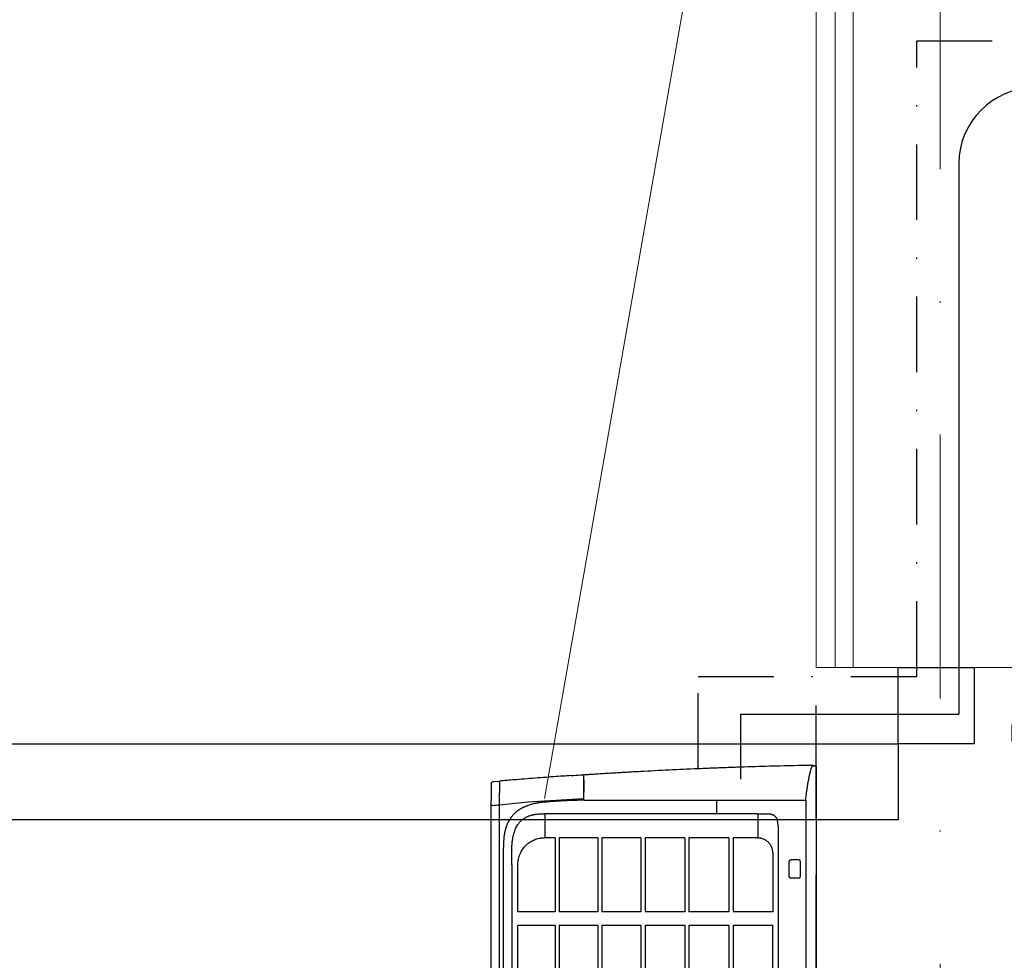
# Model space of a CAD drawing. Header units: inches. Extents: x 67073 to 287261, y -76160 to 48412.
# Tile 64 of 117: x 83732 to 83797, y -41527 to -41465. Entities that reach past the tile are written whole.
import ezdxf

# ---------------------------------------------------------------- set-up
doc = ezdxf.new("R2010")
doc.units = ezdxf.units.IN
doc.header["$MEASUREMENT"] = 0
doc.linetypes.add('DASHDOT', pattern=[1, 0.5, -0.25, 0, -0.25])
doc.linetypes.add('HIDDEN', pattern=[0.375, 0.25, -0.125])
for name, color, linetype in [('## 04 grzejniki opis', 102, 'Continuous'), ('DVM_INDOOR', 7, 'Continuous'), ('p--drzwi', 251, 'Continuous'), ('p--podciąg', 61, 'Continuous')]:
    doc.layers.add(name, color=color, linetype=linetype)
for name, color, linetype, lineweight in [('## 06 klimatyzator', 30, 'Continuous', 15), ('## 08 CENTRALA REKUP', 204, 'Continuous', 25), ('DVM_PIPE', 102, 'Continuous', 30), ('p--osie konstr', 1, 'DASHDOT', 15), ('p--płyta GK', 2, 'Continuous', 0), ('p--ściana szkielet', 3, 'Continuous', 0)]:
    doc.layers.add(name, color=color, linetype=linetype, lineweight=lineweight)
doc.styles.get("Standard").update_dxf_attribs({"font": 'ARIAL.TTF', "width": 0.75})

# ---------------------------------------------------------------- blocks, each defined once
blk = doc.blocks.new('drzwi-90-100')
for p, q in [((5.05, 87.375), (5.05, 2.525)), ((10.1, 2.525), (10.1, 87.375)), ((5.05, 2.525), (0, 2.525)), ((0, 2.525), (0, -2.525)), ((5.05, -2.525), (5.05, 2.525)), ((5.05, 2.525), (10.1, 2.525)), ((0, -2.525), (5.05, -2.525))]:
    blk.add_line(p, q)
blk.add_arc((10.8, 3.225), 84.153, 359.52334, 90.47666)
blk = doc.blocks.new('RAC_ID_WM_AIRISE_WF_820X299X215_WF_T_BL')
at = {"layer": 'DVM_INDOOR', "color": 0}
for p, q in [((-408.99, 0), (-410, -2.54)), ((-408.99, 0), (408.99, 0)), ((-386.67, -65.98), (-386.73, -6.99)), ((-386.68, -6.99), (386.68, -6.99)), ((-347.13, -11.7), (-347.13, -16.93)), ((-346.13, -10.7), (-335.9, -10.7)), ((-334.9, -11.7), (-334.9, -16.93)), ((-335.9, -17.93), (-346.13, -17.93)), ((-367.29, -25.3), (367.29, -25.3)), ((-351.73, -28.83), (-312.72, -28.83)), ((-312.72, -28.83), (-312.72, -55.21)), ((-186.81, -28.92), (-303.8, -28.86)), ((-303.8, -55.21), (-303.8, -28.86)), ((-377.73, -38.77), (-361.74, -38.75)), ((-377.73, -38.77), (-377.72, -179.9)), ((-361.74, -38.75), (-361.74, -55.21)), ((-361.74, -55.21), (-312.72, -55.21)), ((-361.74, -57.98), (-361.74, -84.46)), ((-361.74, -57.98), (-312.72, -57.98)), ((-312.72, -57.98), (-312.72, -84.46)), ((-303.8, -55.21), (-186.81, -55.21)), ((-303.8, -84.46), (-303.8, -57.98)), ((-303.8, -57.98), (-186.81, -57.98)), ((-377.73, -65.98), (-386.67, -65.98)), ((-386.66, -153.88), (-386.67, -65.98)), ((-361.74, -84.46), (-312.72, -84.46)), ((-303.8, -84.46), (-186.81, -84.46)), ((-361.74, -87.23), (-361.74, -113.49)), ((-361.74, -87.23), (-312.72, -87.23)), ((-312.72, -87.23), (-312.72, -113.49)), ((-303.8, -113.49), (-303.8, -87.23)), ((-303.8, -87.23), (-186.81, -87.23)), ((-361.74, -113.49), (-312.72, -113.49)), ((-361.74, -116.25), (-361.74, -142.18)), ((-361.74, -116.25), (-312.72, -116.25)), ((-312.72, -116.25), (-312.72, -142.18)), ((-303.8, -113.49), (-186.8, -113.49)), ((-303.8, -142.18), (-303.8, -116.25)), ((-303.8, -116.25), (-186.8, -116.25)), ((-361.74, -142.18), (-312.72, -142.18)), ((-303.8, -142.18), (-186.8, -142.18)), ((-404.1, -145.98), (-404.11, -145.98)), ((-361.74, -144.94), (-361.74, -170.4)), ((-361.74, -144.94), (-312.72, -144.94)), ((-312.72, -144.94), (-312.72, -170.4)), ((-303.8, -170.4), (-303.8, -144.94)), ((-303.8, -144.94), (-186.8, -144.94)), ((-403.54, -154.7), (-403.54, -154.73)), ((-403.24, -154.41), (-386.66, -154.4)), ((-400.82, -154.13), (-400.83, -154.13)), ((-385.51, -191.33), (-387.7, -154.4)), ((-386.66, -154.1), (-386.66, -154.1)), ((-361.74, -170.4), (-312.72, -170.4)), ((-361.74, -173.15), (-361.74, -180.37)), ((-361.74, -173.15), (-312.72, -173.15)), ((-312.72, -173.15), (-312.72, -197.8)), ((-303.8, -170.4), (-186.8, -170.4)), ((-303.8, -197.8), (-303.8, -173.15)), ((-303.8, -173.15), (-186.8, -173.15)), ((-377.73, -179.9), (-361.74, -179.9)), ((-383.63, -210.08), (-385.51, -191.33)), ((-312.72, -197.8), (-344.13, -197.83)), ((-186.8, -197.7), (-303.8, -197.8)), ((-398.99, -214.11), (-399.36, -209.83)), ((-383.63, -210.08), (-399.36, -209.83)), ((-344.36, -210.08), (-383.63, -210.08)), ((-383.2, -214.36), (-383.2, -215.48)), ((-46.19, -210.08), (-344.36, -210.08)), ((-397.5, -215.48), (-386.56, -215.48)), ((383.19, -215.48), (-383.2, -215.48))]:
    blk.add_line(p, q, dxfattribs=at)
for centre, start, end in [((-346.13, -11.7), 90, 179.99991), ((-335.9, -11.7), 0.00009, 90), ((-346.13, -16.93), 180.00393, 270), ((-335.9, -16.93), 270, 359.99607)]:
    blk.add_arc(centre, 1, start, end, dxfattribs=at)
blk.add_ellipse((-403.3, -153.82), major_axis=(0.278, 0.113), ratio=1, start_param=2.821263, end_param=4.255417, dxfattribs=at)
for points, knots in [([(-403.6, -153.84), (-403.63, -153.45), (-403.65, -153.07), (-403.7, -152.29), (-403.78, -151.13), (-403.96, -148.43), (-404.11, -146.1), (-404.4, -141.44), (-404.69, -136.78), (-404.97, -132.1), (-405.11, -129.75), (-405.16, -128.97), (-405.25, -127.41), (-405.29, -126.63), (-405.52, -122.72), (-405.69, -119.58), (-406.21, -110.18), (-406.53, -103.89), (-407.14, -91.29), (-407.43, -84.97), (-407.77, -77.07), (-407.83, -75.49), (-407.96, -72.32), (-408.02, -70.74), (-408.21, -65.99), (-408.33, -62.83), (-408.5, -58.07), (-408.56, -56.49), (-408.67, -53.32), (-408.72, -51.73), (-408.88, -46.98), (-408.98, -43.81), (-409.18, -37.46), (-409.27, -34.29), (-409.44, -27.94), (-409.52, -24.77), (-409.75, -15.24), (-409.89, -8.89), (-410, -2.54)], [0, 0, 0, 0, 0.007812, 0.007812, 0.015625, 0.03125, 0.0625, 0.0625, 0.125, 0.15625, 0.15625, 0.171875, 0.171875, 0.1875, 0.1875, 0.25, 0.25, 0.375, 0.375, 0.5, 0.5, 0.53125, 0.53125, 0.5625, 0.5625, 0.625, 0.625, 0.65625, 0.65625, 0.6875, 0.6875, 0.75, 0.75, 0.8125, 0.8125, 0.875, 0.875, 1, 1, 1, 1]), ([(-409.16, -2.57), (-409.2, -2.51), (-409.24, -2.44), (-409.31, -2.31), (-409.34, -2.25), (-409.42, -2.05), (-409.46, -1.92), (-409.49, -1.71), (-409.5, -1.65), (-409.5, -1.56), (-409.5, -1.53), (-409.49, -1.46), (-409.49, -1.41), (-409.47, -1.24), (-409.43, -1.1), (-409.38, -0.97)], [0, 0, 0, 0, 0.125, 0.125, 0.25, 0.25, 0.5, 0.5, 0.625, 0.625, 0.65625, 0.6875, 0.75, 0.75, 1, 1, 1, 1]), ([(-407.01, -3.58), (-407.23, -3.52), (-407.45, -3.46), (-407.85, -3.32), (-408.04, -3.24), (-408.27, -3.13), (-408.31, -3.11), (-408.4, -3.07), (-408.44, -3.04), (-408.57, -2.98), (-408.65, -2.93), (-408.89, -2.78), (-409.03, -2.68), (-409.16, -2.58)], [0, 0, 0, 0, 0.25, 0.25, 0.5, 0.5, 0.5625, 0.5625, 0.625, 0.625, 0.75, 0.75, 1, 1, 1, 1]), ([(-386.73, -6.99), (-388.48, -6.83), (-390.23, -6.63), (-392.39, -6.34), (-392.83, -6.29), (-393.69, -6.16), (-394.12, -6.1), (-395.4, -5.91), (-396.25, -5.77), (-397.95, -5.49), (-398.79, -5.34), (-400.05, -5.1), (-400.46, -5.02), (-401.3, -4.86), (-401.71, -4.77), (-403.78, -4.34), (-405.4, -3.97), (-407.01, -3.58)], [0, 0, 0, 0, 0.25, 0.25, 0.3125, 0.3125, 0.375, 0.375, 0.5, 0.5, 0.625, 0.625, 0.6875, 0.6875, 0.75, 0.75, 1, 1, 1, 1]), ([(-374.74, -26.25), (-374.74, -26.25), (-374.74, -26.25), (-374.74, -26.25), (-374.74, -26.25), (-374.74, -26.24), (-374.74, -26.24), (-374.74, -26.24), (-374.74, -26.24), (-374.74, -26.24), (-374.73, -26.24), (-374.73, -26.24), (-374.72, -26.24), (-374.71, -26.24), (-374.7, -26.23), (-374.67, -26.23), (-374.65, -26.22), (-374.59, -26.21), (-374.55, -26.2), (-374.44, -26.18), (-374.36, -26.16), (-374.13, -26.11), (-373.98, -26.08), (-373.52, -25.99), (-373.21, -25.93), (-372.59, -25.81), (-372.28, -25.76), (-371.66, -25.66), (-371.35, -25.61), (-370.73, -25.53), (-370.42, -25.49), (-369.95, -25.44), (-369.8, -25.42), (-369.48, -25.4), (-369.33, -25.38), (-368.54, -25.32), (-367.92, -25.3), (-367.29, -25.3)], [0, 0, 0, 0, 0.000122, 0.000122, 0.000244, 0.000244, 0.000488, 0.000488, 0.000977, 0.000977, 0.001953, 0.001953, 0.003906, 0.003906, 0.007813, 0.007813, 0.015625, 0.015625, 0.03125, 0.03125, 0.0625, 0.0625, 0.125, 0.125, 0.25, 0.25, 0.375, 0.375, 0.5, 0.5, 0.625, 0.625, 0.6875, 0.6875, 0.75, 0.75, 1, 1, 1, 1]), ([(-377.73, -38.77), (-377.73, -38.6), (-377.73, -38.27), (-377.73, -37.77), (-377.73, -37.3), (-377.73, -36.85), (-377.73, -36.41), (-377.73, -36), (-377.73, -35.61), (-377.73, -35.23), (-377.73, -34.88), (-377.73, -34.55), (-377.73, -34.23), (-377.73, -33.94), (-377.73, -33.49), (-377.73, -32.97), (-377.73, -32.5), (-377.73, -32.25), (-377.73, -32.14), (-377.73, -32.03), (-377.73, -31.96), (-377.73, -31.9), (-377.73, -31.86), (-377.72, -31.83), (-377.72, -31.79), (-377.72, -31.69), (-377.71, -31.53), (-377.7, -31.32), (-377.67, -31.07), (-377.63, -30.79), (-377.57, -30.48), (-377.49, -30.17), (-377.43, -29.94), (-377.38, -29.78), (-377.35, -29.7), (-377.32, -29.62), (-377.29, -29.54), (-377.26, -29.46), (-377.23, -29.38), (-377.2, -29.3), (-377.17, -29.22), (-377.13, -29.15), (-377.1, -29.07), (-377.06, -28.99), (-377.02, -28.91), (-376.99, -28.84), (-376.95, -28.76), (-376.92, -28.71), (-376.91, -28.68)], [0, 0, 0, 0, 0.050243, 0.098523, 0.144839, 0.189192, 0.231581, 0.272006, 0.310468, 0.346966, 0.381501, 0.414072, 0.444679, 0.473322, 0.500002, 0.578216, 0.62501, 0.638641, 0.650008, 0.659383, 0.668758, 0.672184, 0.675772, 0.679523, 0.683436, 0.687512, 0.708306, 0.729133, 0.750012, 0.781269, 0.812473, 0.843692, 0.874994, 0.883321, 0.891643, 0.899963, 0.90828, 0.916597, 0.924914, 0.933234, 0.941556, 0.949883, 0.958215, 0.966553, 0.9749, 0.983256, 0.991622, 1, 1, 1, 1]), ([(-374.76, -26.25), (-374.8, -26.27), (-374.97, -26.4), (-375.28, -26.65), (-375.8, -27.12), (-376.37, -27.78), (-376.74, -28.38), (-376.91, -28.68)], [0, 0, 0, 0, 0.041801, 0.201508, 0.361215, 0.680629, 1, 1, 1, 1]), ([(-361.74, -38.75), (-361.74, -38.55), (-361.73, -38.35), (-361.7, -37.96), (-361.68, -37.76), (-361.62, -37.37), (-361.59, -37.17), (-361.54, -36.93), (-361.53, -36.88), (-361.51, -36.78), (-361.5, -36.73), (-361.47, -36.59), (-361.45, -36.49), (-361.32, -36.01), (-361.2, -35.63), (-360.92, -34.9), (-360.76, -34.54), (-360.48, -34.02), (-360.38, -33.84), (-360.25, -33.63), (-360.23, -33.59), (-360.18, -33.5), (-360.1, -33.38), (-360.01, -33.25), (-359.73, -32.85), (-359.49, -32.53), (-359.1, -32.09), (-358.96, -31.95), (-358.69, -31.67), (-358.54, -31.53), (-358.32, -31.33), (-358.21, -31.23), (-358.1, -31.14), (-358.02, -31.08), (-357.98, -31.04), (-357.79, -30.89), (-357.63, -30.77), (-357.46, -30.65)], [0, 0, 0, 0, 0.0625, 0.0625, 0.125, 0.125, 0.1875, 0.1875, 0.203125, 0.203125, 0.21875, 0.21875, 0.25, 0.25, 0.375, 0.375, 0.5, 0.5, 0.5625, 0.5625, 0.578125, 0.578125, 0.59375, 0.625, 0.625, 0.75, 0.75, 0.8125, 0.8125, 0.875, 0.875, 0.90625, 0.921875, 0.921875, 0.9375, 0.9375, 1, 1, 1, 1]), ([(-351.73, -28.83), (-351.98, -28.83), (-352.24, -28.84), (-352.75, -28.88), (-353.25, -28.94), (-354, -29.08), (-354.49, -29.22), (-354.8, -29.32), (-354.86, -29.34), (-354.98, -29.38), (-355.04, -29.4), (-355.22, -29.47), (-355.34, -29.51), (-355.7, -29.66), (-356.16, -29.86), (-356.83, -30.23), (-357.25, -30.51), (-357.46, -30.65)], [0, 0, 0, 0, 0.125, 0.125, 0.25, 0.375, 0.5, 0.5, 0.53125, 0.53125, 0.5625, 0.5625, 0.625, 0.625, 0.75, 0.875, 1, 1, 1, 1]), ([(-403.54, -154.7), (-403.54, -154.66), (-403.53, -154.62), (-403.5, -154.55), (-403.48, -154.52), (-403.42, -154.46), (-403.39, -154.44), (-403.32, -154.41), (-403.28, -154.41), (-403.24, -154.41)], [0, 0, 0, 0, 0.25, 0.25, 0.5, 0.5, 0.75, 0.75, 1, 1, 1, 1]), ([(-403.01, -162.57), (-403.04, -162.02), (-403.23, -159.39), (-403.4, -156.78), (-403.54, -154.72)], [0, 0, 0, 0, 0.211741, 1, 1, 1, 1]), ([(-400.83, -154.13), (-400.93, -154.13), (-401.02, -154.13), (-401.21, -154.13), (-401.29, -154.13), (-401.55, -154.12), (-401.72, -154.12), (-401.95, -154.12), (-402.02, -154.12), (-402.13, -154.12), (-402.17, -154.12), (-402.23, -154.12), (-402.27, -154.12), (-402.44, -154.12), (-402.56, -154.12), (-402.77, -154.12), (-402.87, -154.12), (-402.97, -154.12), (-402.99, -154.12), (-403.03, -154.12), (-403.08, -154.12), (-403.13, -154.12), (-403.21, -154.12), (-403.25, -154.12), (-403.31, -154.12), (-403.32, -154.12), (-403.32, -154.12)], [0, 0, 0, 0, 0.0625, 0.0625, 0.125, 0.125, 0.25, 0.25, 0.3125, 0.3125, 0.34375, 0.34375, 0.375, 0.375, 0.5, 0.5, 0.625, 0.625, 0.65625, 0.65625, 0.6875, 0.75, 0.75, 0.875, 0.875, 1, 1, 1, 1]), ([(-400.12, -154.1), (-400.13, -154.1), (-400.13, -154.1), (-400.14, -154.1), (-400.15, -154.1), (-400.16, -154.1), (-400.19, -154.1), (-400.2, -154.1), (-400.23, -154.11), (-400.26, -154.11), (-400.29, -154.11), (-400.31, -154.11), (-400.32, -154.11), (-400.33, -154.12), (-400.35, -154.12), (-400.37, -154.12), (-400.42, -154.12), (-400.45, -154.12), (-400.5, -154.13), (-400.53, -154.13), (-400.59, -154.13), (-400.62, -154.13), (-400.67, -154.13), (-400.7, -154.13), (-400.76, -154.13), (-400.79, -154.13), (-400.82, -154.13)], [0, 0, 0, 0, 0.015625, 0.015625, 0.03125, 0.0625, 0.0625, 0.125, 0.125, 0.1875, 0.25, 0.25, 0.28125, 0.28125, 0.3125, 0.375, 0.375, 0.5, 0.5, 0.625, 0.625, 0.75, 0.75, 0.875, 0.875, 1, 1, 1, 1]), ([(-400.12, -154.1), (-398.82, -154.1), (-397.51, -154.1), (-394.83, -154.1), (-393.47, -154.1), (-392.09, -154.1)], [0, 0, 0, 0, 0.5, 0.5, 1, 1, 1, 1]), ([(-386.66, -153.88), (-386.66, -154.74), (-386.66, -154.76), (-386.66, -154.78), (-386.63, -155.87), (-386.61, -156.95), (-386.57, -158.58), (-386.56, -159.12), (-386.53, -160.2), (-386.51, -160.74), (-386.47, -161.82), (-386.45, -162.36), (-386.41, -163.44), (-386.39, -163.98), (-386.34, -165.06), (-386.32, -165.6), (-386.27, -166.68), (-386.25, -167.21), (-386.19, -168.29), (-386.16, -168.83), (-386.1, -169.9), (-386.07, -170.44), (-386.01, -171.51), (-385.97, -172.04), (-385.9, -173.11), (-385.87, -173.65), (-385.79, -174.72), (-385.76, -175.25), (-385.68, -176.32), (-385.64, -176.85), (-385.57, -177.65), (-385.53, -178.18), (-385.47, -178.98), (-385.4, -179.78), (-385.36, -180.31), (-385.33, -180.58)], [-0.002701, -0.002701, -0.002701, -0.002701, 0, 0, 0, 0.125, 0.125, 0.1875, 0.1875, 0.25, 0.25, 0.3125, 0.3125, 0.375, 0.375, 0.4375, 0.4375, 0.5, 0.5, 0.5625, 0.5625, 0.625, 0.625, 0.6875, 0.6875, 0.75, 0.75, 0.8125, 0.8125, 0.875, 0.875, 0.90625, 0.9375, 0.96875, 1, 1, 1, 1]), ([(-403.01, -162.57), (-402.88, -164.45), (-402.74, -166.33), (-402.47, -170.14), (-402.33, -172.06), (-402.19, -174)], [0, 0, 0, 0, 0.5, 0.5, 1, 1, 1, 1]), ([(-402.19, -174), (-402.19, -174.06), (-402.02, -176.39), (-401.67, -181.03), (-401.13, -188.09), (-400.55, -195.37), (-400.05, -201.53), (-399.7, -205.82), (-399.5, -208.17), (-399.4, -209.3), (-399.36, -209.83)], [0, 0, 0, 0, 0.005408, 0.205712, 0.406016, 0.60632, 0.806624, 0.906776, 0.956852, 1, 1, 1, 1]), ([(-385.33, -180.58), (-385.3, -180.97), (-385.26, -181.36), (-385.17, -182.15), (-385.08, -182.93), (-384.96, -183.71), (-384.87, -184.3), (-384.84, -184.49), (-384.77, -184.88), (-384.73, -185.07), (-384.66, -185.46), (-384.63, -185.66), (-384.55, -186.04), (-384.51, -186.24), (-384.43, -186.62), (-384.39, -186.81), (-384.3, -187.2), (-384.26, -187.39), (-384.03, -188.34), (-383.81, -189.09), (-383.46, -190.21), (-383.34, -190.58), (-383.15, -191.13), (-383.08, -191.31), (-382.95, -191.68), (-382.88, -191.86), (-382.74, -192.23), (-382.67, -192.41), (-382.52, -192.77), (-382.45, -192.95), (-382.29, -193.31), (-382.21, -193.48), (-382.05, -193.84), (-381.97, -194.01), (-381.8, -194.37), (-381.71, -194.54), (-381.53, -194.89), (-381.44, -195.06), (-381.25, -195.41), (-381.16, -195.58), (-380.96, -195.93), (-380.86, -196.1), (-380.66, -196.44), (-380.56, -196.61), (-380.4, -196.86), (-380.34, -196.94), (-380.23, -197.11), (-380.18, -197.19), (-380.01, -197.44), (-379.9, -197.61), (-379.66, -197.93), (-379.55, -198.09), (-379.18, -198.57), (-378.94, -198.88), (-378.55, -199.34), (-378.42, -199.49), (-378.15, -199.79), (-378.01, -199.93), (-377.74, -200.22), (-377.6, -200.36), (-377.31, -200.64), (-377.17, -200.78), (-376.73, -201.19), (-376.42, -201.46), (-375.95, -201.85), (-375.79, -201.97), (-375.55, -202.16), (-375.47, -202.22), (-375.3, -202.34), (-375.22, -202.4), (-374.97, -202.58), (-374.8, -202.7), (-374.47, -202.93), (-374.3, -203.04), (-373.78, -203.38), (-373.43, -203.59), (-372.72, -203.99), (-372.36, -204.18), (-371.62, -204.55), (-371.25, -204.72), (-370.68, -204.96), (-370.49, -205.04), (-370.11, -205.2), (-369.72, -205.35), (-369.33, -205.5), (-369.04, -205.6), (-368.94, -205.64), (-368.74, -205.7), (-368.64, -205.74), (-368.15, -205.9), (-367.75, -206.02), (-366.95, -206.25), (-366.55, -206.36), (-365.94, -206.5), (-365.74, -206.54), (-365.33, -206.63), (-365.12, -206.67), (-364.51, -206.78), (-364.1, -206.84), (-363.27, -206.95), (-362.85, -207), (-362.43, -207.05)], [0, 0, 0, 0, 0.03125, 0.03125, 0.0625, 0.09375, 0.09375, 0.109375, 0.109375, 0.125, 0.125, 0.140625, 0.140625, 0.15625, 0.15625, 0.171875, 0.171875, 0.1875, 0.1875, 0.25, 0.25, 0.28125, 0.28125, 0.296875, 0.296875, 0.3125, 0.3125, 0.328125, 0.328125, 0.34375, 0.34375, 0.359375, 0.359375, 0.375, 0.375, 0.390625, 0.390625, 0.40625, 0.40625, 0.421875, 0.421875, 0.4375, 0.4375, 0.453125, 0.453125, 0.460938, 0.460938, 0.46875, 0.46875, 0.484375, 0.484375, 0.5, 0.5, 0.53125, 0.53125, 0.546875, 0.546875, 0.5625, 0.5625, 0.578125, 0.578125, 0.59375, 0.59375, 0.625, 0.625, 0.640625, 0.640625, 0.648438, 0.648438, 0.65625, 0.65625, 0.671875, 0.671875, 0.6875, 0.6875, 0.71875, 0.71875, 0.75, 0.75, 0.78125, 0.78125, 0.796875, 0.796875, 0.8125, 0.828125, 0.828125, 0.835938, 0.835938, 0.84375, 0.84375, 0.875, 0.875, 0.90625, 0.90625, 0.921875, 0.921875, 0.9375, 0.9375, 0.96875, 0.96875, 1, 1, 1, 1]), ([(-343.72, -201.92), (-344.62, -201.92), (-346.14, -201.92), (-348.05, -201.92), (-349.2, -201.92), (-349.88, -201.92), (-350.32, -201.92), (-350.74, -201.92), (-351.08, -201.92), (-351.38, -201.92), (-351.64, -201.92), (-351.91, -201.92), (-352.17, -201.92), (-352.42, -201.92), (-352.66, -201.92), (-352.89, -201.92), (-353.11, -201.92), (-353.32, -201.91), (-353.53, -201.91), (-353.75, -201.9), (-353.97, -201.9), (-354.2, -201.89), (-354.61, -201.88), (-355.19, -201.86), (-356.14, -201.81), (-357.24, -201.73), (-358.5, -201.62), (-359.71, -201.47), (-360.88, -201.3), (-362.15, -201.08), (-363.52, -200.78), (-365, -200.39), (-366.43, -199.92), (-367.84, -199.36), (-369.19, -198.7), (-370.27, -198.06), (-371.08, -197.5), (-371.67, -197.04), (-372.23, -196.56), (-372.82, -196), (-373.43, -195.34), (-374.04, -194.59), (-374.59, -193.8), (-375.09, -192.98), (-375.55, -192.12), (-375.92, -191.29), (-376.23, -190.5), (-376.49, -189.77), (-376.72, -189), (-376.93, -188.2), (-377.11, -187.38), (-377.27, -186.53), (-377.43, -185.49), (-377.58, -184.24), (-377.66, -183.04), (-377.7, -182.07), (-377.72, -181.47), (-377.72, -180.99), (-377.73, -180.71), (-377.73, -180.47), (-377.73, -180.22), (-377.73, -180.02), (-377.73, -179.9)], [0, 0, 0, 0, 0.054634, 0.09368, 0.117139, 0.12501, 0.135328, 0.143977, 0.150955, 0.156263, 0.161981, 0.167496, 0.172806, 0.177913, 0.182816, 0.187515, 0.191786, 0.196121, 0.200521, 0.204985, 0.209515, 0.214109, 0.218768, 0.234641, 0.250021, 0.276705, 0.302529, 0.32751, 0.351669, 0.375027, 0.406982, 0.437525, 0.469414, 0.50002, 0.531872, 0.562505, 0.578311, 0.593969, 0.609519, 0.625002, 0.645762, 0.666664, 0.686893, 0.707473, 0.728481, 0.74999, 0.766484, 0.783395, 0.800746, 0.818561, 0.836861, 0.855667, 0.874995, 0.905597, 0.937494, 0.953076, 0.968747, 0.976023, 0.984374, 0.986873, 0.992082, 1, 1, 1, 1]), ([(-344.13, -197.83), (-344.73, -197.82), (-345.32, -197.77), (-346.06, -197.69), (-346.21, -197.67), (-346.5, -197.63), (-346.65, -197.6), (-347.08, -197.53), (-347.37, -197.47), (-348.23, -197.29), (-348.8, -197.14), (-349.91, -196.79), (-350.46, -196.58), (-351.13, -196.3), (-351.33, -196.21), (-351.53, -196.12), (-351.67, -196.06), (-351.73, -196.03), (-352.06, -195.87), (-352.32, -195.73), (-353.09, -195.32), (-353.58, -195.02), (-354.54, -194.37), (-354.99, -194.03), (-355.66, -193.48), (-355.87, -193.29), (-356.19, -193), (-356.3, -192.91), (-356.45, -192.76), (-356.5, -192.71), (-356.61, -192.61), (-356.66, -192.56), (-357.11, -192.1), (-357.49, -191.67), (-358.21, -190.8), (-358.54, -190.35), (-359.17, -189.41), (-359.45, -188.93), (-359.79, -188.31), (-359.85, -188.18), (-359.95, -187.99), (-359.98, -187.93), (-360.04, -187.8), (-360.19, -187.48), (-360.33, -187.16), (-360.65, -186.39), (-361.03, -185.34), (-361.3, -184.26), (-361.46, -183.44), (-361.51, -183.16), (-361.57, -182.75), (-361.59, -182.61), (-361.62, -182.4), (-361.63, -182.33), (-361.64, -182.19), (-361.65, -182.12), (-361.71, -181.49), (-361.74, -180.93), (-361.74, -180.37)], [0, 0, 0, 0, 0.0625, 0.0625, 0.078125, 0.078125, 0.09375, 0.09375, 0.125, 0.125, 0.1875, 0.1875, 0.25, 0.25, 0.265625, 0.273437, 0.273437, 0.28125, 0.28125, 0.3125, 0.3125, 0.375, 0.375, 0.4375, 0.4375, 0.46875, 0.46875, 0.484375, 0.484375, 0.492187, 0.492187, 0.5, 0.5, 0.5625, 0.5625, 0.625, 0.625, 0.6875, 0.6875, 0.703125, 0.703125, 0.710937, 0.710937, 0.71875, 0.75, 0.75, 0.8125, 0.875, 0.875, 0.90625, 0.90625, 0.921875, 0.921875, 0.929687, 0.929687, 0.9375, 0.9375, 1, 1, 1, 1]), ([(-362.43, -207.05), (-362.06, -207.09), (-361.68, -207.12), (-360.93, -207.19), (-360.55, -207.22), (-359.8, -207.27), (-359.43, -207.29), (-358.67, -207.34), (-358.3, -207.36), (-357.54, -207.4), (-357.17, -207.42), (-356.42, -207.45), (-356.04, -207.47), (-354.91, -207.51), (-354.16, -207.53), (-353.22, -207.55), (-353.03, -207.56), (-352.65, -207.56), (-352.46, -207.57), (-351.9, -207.58), (-351.52, -207.58), (-350.77, -207.59), (-350.39, -207.59), (-349.64, -207.6), (-349.26, -207.61), (-348.7, -207.61), (-348.51, -207.61), (-348.13, -207.62), (-347.94, -207.62), (-347.38, -207.62), (-347, -207.62), (-346.25, -207.62), (-345.87, -207.62), (-345.12, -207.62), (-344.74, -207.62), (-344.36, -207.62)], [0, 0, 0, 0, 0.0625, 0.0625, 0.125, 0.125, 0.1875, 0.1875, 0.25, 0.25, 0.3125, 0.3125, 0.375, 0.375, 0.5, 0.5, 0.53125, 0.53125, 0.5625, 0.5625, 0.625, 0.625, 0.6875, 0.6875, 0.75, 0.75, 0.78125, 0.78125, 0.8125, 0.8125, 0.875, 0.875, 0.9375, 0.9375, 1, 1, 1, 1]), ([(-397.5, -215.48), (-397.59, -215.48), (-397.68, -215.47), (-397.86, -215.43), (-397.95, -215.41), (-398.13, -215.34), (-398.21, -215.3), (-398.37, -215.2), (-398.44, -215.14), (-398.58, -215.02), (-398.64, -214.95), (-398.75, -214.8), (-398.8, -214.72), (-398.88, -214.56), (-398.92, -214.47), (-398.97, -214.29), (-398.98, -214.2), (-398.99, -214.11)], [0, 0, 0, 0, 0.125, 0.125, 0.25, 0.25, 0.375, 0.375, 0.5, 0.5, 0.625, 0.625, 0.75, 0.75, 0.875, 0.875, 1, 1, 1, 1]), ([(-383.2, -215.48), (-383.48, -215.48), (-383.76, -215.48), (-384.18, -215.48), (-384.32, -215.48), (-384.61, -215.48), (-384.75, -215.48), (-385.03, -215.48), (-385.17, -215.48), (-385.45, -215.48), (-385.59, -215.48), (-386.01, -215.48), (-386.29, -215.48), (-386.56, -215.48)], [0, 0, 0, 0, 0.25, 0.25, 0.375, 0.375, 0.5, 0.5, 0.625, 0.625, 0.75, 0.75, 1, 1, 1, 1])]:
    blk.add_open_spline(points, degree=3, knots=knots, dxfattribs=at)
for points, degree in [([(-386.73, -6.99), (-386.71, -6.99), (-386.69, -6.99), (-386.68, -6.99)], 3), ([(-386.66, -154.1), (-388.5, -154.1), (-390.3, -154.1), (-392.09, -154.1)], 3), ([(-343.72, -201.92), (0, -201.92)], 1), ([(-344.36, -207.62), (-244.97, -207.62), (-145.58, -207.62), (-46.19, -207.62)], 3), ([(-383.2, -214.36), (-383.34, -212.94), (-383.49, -211.51), (-383.63, -210.08)], 3)]:
    blk.add_open_spline(points, degree=degree, dxfattribs=at)

msp = doc.modelspace()

# ---------------------------------------------------------------- linework, layer by layer
at = {"layer": '## 06 klimatyzator'}
msp.add_line((83776.685, -41459.769), (83766.814, -41516.151), dxfattribs=at)
at = {"layer": '## 08 CENTRALA REKUP', "color": 5, "linetype": 'DASHDOT', "lineweight": 25, "ltscale": 10}
msp.add_lwpolyline([(83777.013, -41514.159), (83777.013, -41508.07), (83791.494, -41508.07), (83791.494, -41465.907), (84227.553, -41465.907), (84227.553, -41525.901), (84233.435, -41525.901)], dxfattribs=at)
at = {"layer": 'DVM_PIPE'}
for p, q in [((83794.29, -41474.029), (83794.29, -41510.554)), ((83779.809, -41510.554), (83779.809, -41514.871)), ((83779.809, -41510.554), (83794.29, -41510.554))]:
    msp.add_line(p, q, dxfattribs=at)
msp.add_arc((83799.29, -41474.029), 5, 90, 180, dxfattribs=at)
at = {"layer": 'p--osie konstr', "color": 0, "linetype": 'DASHDOT', "ltscale": 35}
msp.add_line((83793.035, -41720.123), (83793.035, -41136.923), dxfattribs=at)
at = {"layer": 'p--podciąg', "color": 0, "linetype": 'HIDDEN', "ltscale": 30}
msp.add_line((83784.835, -41607.473), (83784.835, -41507.473), dxfattribs=at)
at = {"layer": 'p--płyta GK', "color": 0, "ltscale": 35}
for p, q in [((83786.085, -41507.473), (83786.085, -41393.323)), ((83784.835, -41507.473), (83784.835, -41394.573))]:
    msp.add_line(p, q, dxfattribs=at)
at = {"layer": 'p--ściana szkielet', "color": 0, "ltscale": 2}
for p, q in [((83787.285, -41507.473), (83787.285, -41217.623)), ((83801.735, -41507.473), (83784.835, -41507.473))]:
    msp.add_line(p, q, dxfattribs=at)

# ---------------------------------------------------------------- block references
at = {"layer": 'DVM_INDOOR', "color": 1, "xscale": 0.1000000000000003, "yscale": 0.1000000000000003, "zscale": 0.1000000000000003, "rotation": 270}
msp.add_blockref('RAC_ID_WM_AIRISE_WF_820X299X215_WF_T_BL', (83784.835, -41554.931), dxfattribs=at)
at = {"layer": 'p--drzwi', "color": 0, "xscale": -1, "rotation": 89.9999999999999}
msp.add_blockref('drzwi-90-100', (83792.785, -41507.473), dxfattribs=at)

# ---------------------------------------------------------------- texts
at = {"layer": '## 04 grzejniki opis', "insert": (83937.3, -41508.451), "char_height": 12, "attachment_point": 3}
msp.add_mtext('termostat dwuczujnikowy \\Pprogramowalny', dxfattribs=at)

doc.saveas('drawing.dxf')
